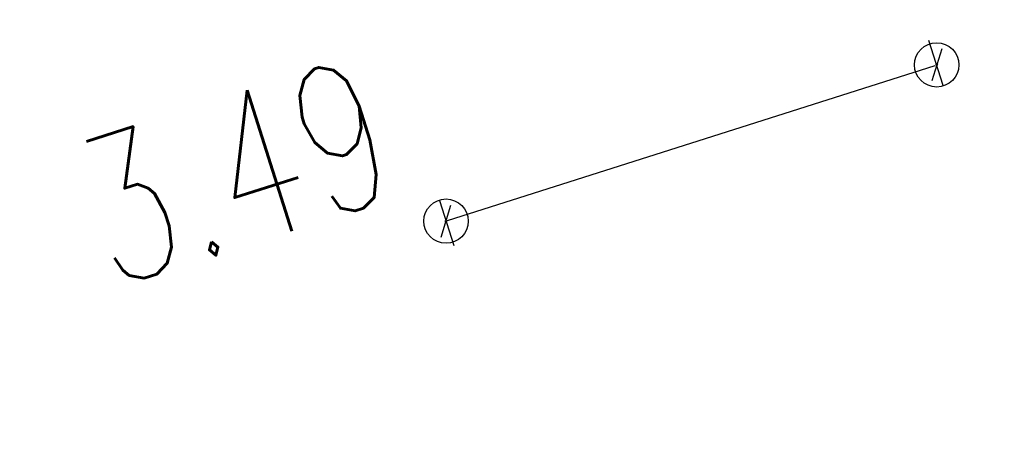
# Model space of a CAD drawing. Extents: x 6551780 to 6552081, y 5572957 to 5573171.
# Tile 18 of 19: x 6551947.46 to 6551954.12, y 5573158.75 to 5573161.55. Entities that reach past the tile are written whole.
import ezdxf

# ---------------------------------------------------------------- set-up
doc = ezdxf.new("R2010")
doc.units = 0
doc.header["$LTSCALE"] = 0.5
doc.header["$PDMODE"] = 33
doc.header["$PDSIZE"] = 0.3
doc.layers.add('P_odnośnik do wymiarów', color=6, linetype='Continuous')
doc.layers.add('WYM-1', color=6, linetype='Continuous')
doc.styles.add('plan', font='romans.shx', dxfattribs={"width": 0.7, "height": 1})
doc.dimstyles.new('Copy(2) of 50_plan', dxfattribs={"dimtxt": 1, "dimasz": 0.01, "dimexe": 0.18, "dimexo": 0.0625, "dimgap": 0.12, "dimtad": 1, "dimzin": 0, "dimdsep": 46, "dimtxsty": 'plan', "dimblk1": 'D', "dimblk2": 'D', "dimsah": 1, "dimcen": 0.09, "dimse1": 1, "dimse2": 1, "dimclrd": 240, "dimclre": 6, "dimclrt": 7, "dimadec": 0, "dimazin": 0, "dimtfac": 1, "dimtofl": 0, "dimtmove": 2, "dimatfit": 3, "dimldrblk": 'D', "dimfxl": 1, "dimtolj": 1, "dimtzin": 0, "dimarcsym": 0})

# ---------------------------------------------------------------- blocks, each defined once
blk = doc.blocks.new('_OBLIQUE')
at = {"color": 0, "linetype": 'ByBlock'}
blk.add_line((-0.5, -0.5), (0.5, 0.5), dxfattribs=at)
blk = doc.blocks.new('D')
at = {"layer": 'P_odnośnik do wymiarów'}
blk.add_line((0, -14.65), (0, 17.35), dxfattribs=at)
at = {"layer": 'P_odnośnik do wymiarów', "color": 7}
blk.add_circle((0, 0), 0.5, dxfattribs=at)
at = {"layer": 'P_odnośnik do wymiarów', "color": 7, "linetype": 'ByBlock'}
blk.add_point((0, 0), dxfattribs=at)
at = {"layer": 'P_odnośnik do wymiarów', "color": 3, "linetype": 'ByBlock', "xscale": 16, "yscale": 16, "zscale": 16, "rotation": 190}
blk.add_blockref('_OBLIQUE', (0, 0), dxfattribs=at)
blk = doc.blocks.new('*D115')
at = {"layer": 'Defpoints', "color": 0}
for p in [(6551953.6671, 5573161.2432), (6551954.1248, 5573159.8062), (6551950.8034, 5573158.7483)]:
    blk.add_point(p, dxfattribs=at)
at = {"layer": 'WYM-1', "color": 240, "linetype": 'Continuous', "lineweight": -2}
blk.add_line((6551950.3552, 5573160.1884), (6551953.6576, 5573161.2402), dxfattribs=at)
at = {"layer": 'WYM-1', "color": 240, "lineweight": -2, "xscale": 0.01, "yscale": 0.01, "zscale": 0.01}
for p, rotation in [((6551953.6671, 5573161.2432), 17.66714229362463), ((6551950.3457, 5573160.1853), 197.6671422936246)]:
    blk.add_blockref('D', p, dxfattribs=dict(at, rotation=rotation))
at = {"layer": 'WYM-1', "color": 7, "insert": (6551948.9218, 5573160.5219), "char_height": 1, "attachment_point": 5, "rotation": 17.66714, "style": 'plan'}
blk.add_mtext('\\A1;3.49', dxfattribs=at)

msp = doc.modelspace()

# ---------------------------------------------------------------- dimensions: what is measured, and where the dimension line sits
at = {"layer": 'WYM-1', "linetype": 'Continuous'}
dim = msp.add_linear_dim(base=(6551953.6671, 5573161.2432), p1=(6551950.8034, 5573158.7483), p2=(6551954.1248, 5573159.8062), angle=17.66714, dimstyle='Copy(2) of 50_plan', override={"dimblk1": 'D', "dimblk2": 'D'}, dxfattribs=at)
dim.commit()
dim.dimension.update_dxf_attribs({"geometry": '*D115', "text_midpoint": (6551948.9218, 5573160.5219), "dimtype": 161})

doc.saveas('drawing.dxf')
